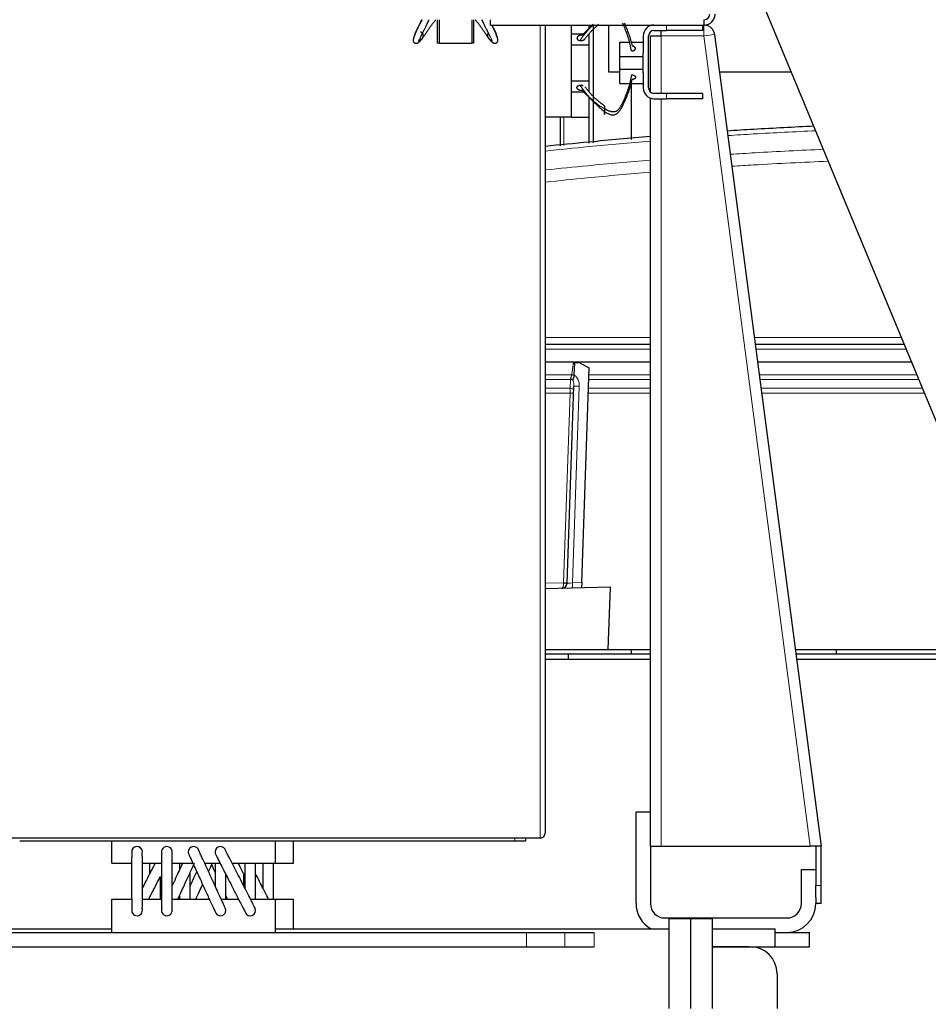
# Model space of a CAD drawing. Header units: inches. Extents: x 0 to 20790, y -12 to 14700.
# Tile 139 of 184: x 9757 to 10263, y 6123 to 6671. Entities that reach past the tile are written whole.
import ezdxf

# ---------------------------------------------------------------- set-up
doc = ezdxf.new("R2010")
doc.units = ezdxf.units.IN
doc.layers.add('1', color=7, linetype='Continuous', true_color=0xffffff)
doc.layers.add('254', color=7, linetype='Continuous', true_color=0xffffff)
doc.styles.add('latin_extended', font='simplex.shx')
doc.dimstyles.get("Standard").update_dxf_attribs({"dimtxt": 0.18, "dimasz": 0.18, "dimexe": 0.18, "dimexo": 0.0625, "dimgap": 0.09, "dimtad": 0, "dimtih": 1, "dimtoh": 1, "dimdec": 4, "dimzin": 0, "dimdsep": 46, "dimtxsty": 'Standard', "dimcen": 0.09, "dimadec": 0, "dimazin": 0, "dimtfac": 1, "dimtdec": 4, "dimtofl": 0, "dimtmove": 0, "dimatfit": 3, "dimfxl": 1, "dimtolj": 1, "dimtzin": 0, "dimarcsym": 0})

# ---------------------------------------------------------------- blocks, each defined once
blk = doc.blocks.new('_U0')
at = {"layer": '254', "color": 3, "linetype": 'Continuous', "lineweight": 13, "transparency": 16777216}
for p, q in [((10434.39, 7050.21), (8553.08, 7050.21)), ((8588.08, 6927.71), (8588.08, 4715.52)), ((10276.58, 4593.02), (8553.08, 4593.02))]:
    blk.add_line(p, q, dxfattribs=at)
at = {"layer": '254', "color": 3, "transparency": 16777216}
for points in [[(8608.5, 6927.71), (8567.66, 6927.71), (8588.08, 7050.21)], [(8567.66, 4715.52), (8608.5, 4715.52), (8588.08, 4593.02)]]:
    blk.add_solid(points, dxfattribs=at)
at = {"layer": 'Defpoints', "color": 0, "transparency": 16777216}
for p in [(10469.39, 7050.21), (8588.08, 4593.02), (10311.58, 4593.02)]:
    blk.add_point(p, dxfattribs=at)
at = {"layer": '254', "color": 2, "lineweight": 13, "transparency": 16777216, "insert": (8404.33, 5605.78), "char_height": 122.5, "attachment_point": 1, "rotation": 90, "style": 'latin_extended'}
blk.add_mtext('\\A1;2457', dxfattribs=at)
blk = doc.blocks.new('_U6')
at = {"layer": '254', "color": 3, "linetype": 'Continuous', "lineweight": 13, "transparency": 16777216}
for p, q in [((10311.58, 4628.02), (10311.58, 7715.21)), ((10469.39, 7085.21), (10469.39, 7715.21)), ((10311.58, 7680.21), (9584.69, 7680.21)), ((10189.08, 7680.21), (10066.58, 7680.21)), ((10469.39, 7680.21), (10311.58, 7680.21)), ((10591.89, 7680.21), (10714.39, 7680.21))]:
    blk.add_line(p, q, dxfattribs=at)
at = {"layer": '254', "color": 3, "transparency": 16777216}
for points in [[(10189.08, 7659.8), (10189.08, 7700.63), (10311.58, 7680.21)], [(10591.89, 7700.63), (10591.89, 7659.8), (10469.39, 7680.21)]]:
    blk.add_solid(points, dxfattribs=at)
at = {"layer": 'Defpoints', "color": 0, "transparency": 16777216}
for p in [(10311.58, 7680.21), (10469.39, 7050.21), (10311.58, 4593.02)]:
    blk.add_point(p, dxfattribs=at)
at = {"layer": '254', "color": 2, "lineweight": 13, "transparency": 16777216, "insert": (9645.94, 7863.96), "char_height": 122.5, "attachment_point": 1, "style": 'latin_extended'}
blk.add_mtext('\\A1;158', dxfattribs=at)

msp = doc.modelspace()

# ---------------------------------------------------------------- linework, layer by layer
at = {"layer": '1', "color": 2, "linetype": 'Continuous', "lineweight": 25}
for p, q in [((10160.232, 6705.225), (10328.367, 6299.312)), ((9989.578, 6658.019), (9989.578, 6671.021)), ((9990.619, 6657.819), (9990.619, 6671.021)), ((10008.619, 6671.021), (10008.619, 6657.819)), ((10009.578, 6671.021), (10009.578, 6658.019)), ((10019.078, 6668.019), (10019.078, 6671.021)), ((10138.078, 6668.019), (10138.078, 6671.019)), ((10019.078, 6668.019), (10138.078, 6668.019)), ((10049.578, 6668.011), (10049.578, 6218.319)), ((10064.078, 6662.046), (10064.078, 6668.019)), ((10074.078, 6666.306), (10074.078, 6668.019)), ((10076.3, 6668.018), (10076.3, 6602.45)), ((10084.728, 6668.019), (10084.728, 6642.018)), ((10110.078, 6665.019), (10117.078, 6665.019)), ((10114.078, 6662.019), (10114.078, 6665.019)), ((10137.078, 6665.019), (10117.078, 6665.019)), ((10137.078, 6668.019), (10137.078, 6665.019)), ((10064.078, 6663.219), (10071.043, 6663.219)), ((10064.078, 6657.019), (10064.078, 6662.046)), ((10074.078, 6657.019), (10074.078, 6663.219)), ((10104.078, 6662.019), (10104.078, 6652.575)), ((10107.078, 6633.019), (10107.078, 6662.019)), ((10108.078, 6662.019), (10114.078, 6662.019)), ((10108.078, 6630.78), (10108.078, 6662.019)), ((10143.764, 6662.8), (10203.078, 6211.019)), ((9990.619, 6658.019), (9989.578, 6658.019)), ((10008.619, 6657.819), (9990.619, 6657.819)), ((10009.578, 6658.019), (10008.619, 6658.019)), ((10064.078, 6637.019), (10064.078, 6657.019)), ((10064.078, 6657.019), (10074.078, 6657.019)), ((10074.078, 6637.019), (10074.078, 6657.019)), ((10091.078, 6658.489), (10096.084, 6658.489)), ((10091.078, 6650.489), (10091.078, 6658.489)), ((10097.177, 6658.489), (10104.078, 6658.489)), ((10091.078, 6650.489), (10104.078, 6650.489)), ((10091.078, 6643.489), (10091.078, 6650.489)), ((10104.078, 6650.489), (10104.078, 6652.575)), ((10104.078, 6643.489), (10104.078, 6650.489)), ((10091.078, 6643.489), (10104.078, 6643.489)), ((10091.078, 6635.489), (10091.078, 6643.489)), ((10104.078, 6641.404), (10104.078, 6643.489)), ((10064.078, 6631.991), (10064.078, 6637.019)), ((10064.078, 6637.019), (10074.078, 6637.019)), ((10074.078, 6630.819), (10074.078, 6637.019)), ((10084.728, 6642.018), (10091.076, 6642.018)), ((10104.078, 6641.404), (10104.078, 6633.019)), ((10146.491, 6642.018), (10154.578, 6642.018)), ((10154.578, 6642.018), (10186.418, 6642.018)), ((10064.078, 6617.019), (10064.078, 6631.991)), ((10091.078, 6635.489), (10096.084, 6635.489)), ((10097.177, 6635.489), (10104.078, 6635.489)), ((10097.428, 6635.489), (10097.428, 6604.272)), ((10064.078, 6630.819), (10070.985, 6630.819)), ((10074.078, 6616.819), (10074.078, 6627.673)), ((10108.078, 6211.019), (10108.078, 6627.355)), ((10117.078, 6630.019), (10110.078, 6630.019)), ((10110.078, 6627.019), (10117.078, 6627.019)), ((10137.078, 6630.019), (10117.078, 6630.019)), ((10137.078, 6627.019), (10117.078, 6627.019)), ((10137.078, 6630.019), (10137.078, 6627.019)), ((10049.578, 6617.019), (10064.078, 6617.019)), ((10057.797, 6617.016), (10057.797, 6600.851)), ((10064.078, 6616.819), (10064.078, 6617.019)), ((10064.078, 6616.819), (10074.078, 6616.819)), ((10073.729, 6616.817), (10073.729, 6602.226)), ((10049.581, 6490.414), (10108.08, 6490.414)), ((10166.397, 6490.414), (10249.205, 6490.414)), ((10108.079, 6480.414), (10049.584, 6480.414)), ((10065.723, 6473.253), (10065.958, 6479.983)), ((10068.993, 6479.877), (10065.958, 6479.983)), ((10068.993, 6479.877), (10074.089, 6477.196)), ((10253.348, 6480.414), (10167.713, 6480.414)), ((10065.721, 6473.203), (10065.723, 6473.253)), ((10069.916, 6357.696), (10074.089, 6477.196)), ((10061.677, 6357.398), (10065.503, 6466.939)), ((10069.916, 6357.696), (10069.814, 6354.793)), ((10085.829, 6355.212), (10049.578, 6354.263)), ((10084.614, 6320.414), (10085.829, 6355.212)), ((10049.577, 6320.414), (10084.614, 6320.414)), ((10084.616, 6320.414), (10108.079, 6320.414)), ((10097.428, 6320.414), (10097.428, 6318.019)), ((10188.717, 6320.414), (10291.731, 6320.414)), ((10211.728, 6318.019), (10211.728, 6320.414)), ((10049.578, 6318.019), (10062.579, 6318.019)), ((10049.578, 6315.019), (10108.078, 6315.019)), ((10062.579, 6315.018), (10062.579, 6318.019)), ((10062.579, 6318.019), (10108.081, 6318.019)), ((10189.036, 6318.019), (10291.737, 6318.019)), ((10189.422, 6315.019), (10291.728, 6315.019)), ((10100.078, 6230.019), (10108.078, 6230.019)), ((10100.078, 6179.019), (10100.078, 6230.019)), ((10046.778, 6215.519), (9672.378, 6215.519)), ((10038.578, 6215.519), (10038.578, 6214.019)), ((9757.081, 6214.019), (9808.381, 6214.019)), ((9808.378, 6214.019), (9899.378, 6214.019)), ((9808.378, 6201.519), (9808.378, 6214.019)), ((9899.374, 6214.019), (10032.578, 6214.019)), ((9899.378, 6201.519), (9899.378, 6214.019)), ((9909.378, 6201.519), (9909.378, 6214.019)), ((10032.578, 6214.019), (10038.578, 6214.019)), ((10108.078, 6211.019), (10114.078, 6211.019)), ((10108.078, 6211.019), (10108.078, 6179.019)), ((10114.078, 6211.019), (10197.027, 6211.019)), ((10203.078, 6211.019), (10197.027, 6211.019)), ((10200.053, 6211.019), (10200.053, 6211.017)), ((10200.078, 6210.627), (10200.078, 6189.019)), ((10203.078, 6189.019), (10203.078, 6210.627)), ((9808.378, 6201.519), (9819.382, 6201.519)), ((9825.36, 6201.519), (9835.983, 6201.519)), ((9841.963, 6201.519), (9853.45, 6201.519)), ((9860.034, 6201.519), (9868.611, 6201.519)), ((9875.325, 6201.519), (9899.378, 6201.519)), ((9899.378, 6201.519), (9909.378, 6201.519)), ((10192.078, 6198.019), (10200.078, 6198.019)), ((10192.078, 6179.019), (10192.078, 6198.019)), ((10200.078, 6182.404), (10200.078, 6189.019)), ((10203.078, 6179.019), (10203.078, 6189.019)), ((10200.078, 6182.404), (10200.078, 6179.019)), ((9808.378, 6181.519), (9819.397, 6181.519)), ((9808.378, 6163.019), (9808.378, 6181.519)), ((9825.376, 6181.519), (9835.997, 6181.519)), ((9841.976, 6181.519), (9862.62, 6181.519)), ((9869.206, 6181.519), (9878.83, 6181.519)), ((9885.545, 6181.519), (9899.378, 6181.519)), ((9899.378, 6163.019), (9899.378, 6181.519)), ((9899.378, 6181.519), (9909.378, 6181.519)), ((9909.378, 6165.019), (9909.378, 6181.519)), ((10203.078, 6179.019), (10200.078, 6179.019)), ((10116.078, 6171.019), (10184.078, 6171.019)), ((10118.408, 6170.712), (10130.408, 6170.712)), ((10118.408, 6170.712), (10118.408, 6120.712)), ((10130.408, 6170.712), (10142.408, 6170.712)), ((10130.408, 6170.712), (10130.408, 6120.712)), ((10142.408, 6170.712), (10142.408, 6120.712)), ((9672.296, 6165.019), (9808.383, 6165.019)), ((9677.578, 6163.019), (10039.152, 6163.019)), ((9899.37, 6165.019), (10118.404, 6165.019)), ((10039.152, 6163.019), (10060.365, 6163.019)), ((10060.365, 6163.019), (10076.792, 6163.019)), ((10142.399, 6165.019), (10177.578, 6165.019)), ((10177.578, 6155.019), (10177.578, 6165.019)), ((10177.578, 6163.019), (10196.578, 6163.019)), ((10196.578, 6155.019), (10196.578, 6163.019)), ((9677.578, 6155.019), (10039.152, 6155.019)), ((10039.152, 6155.019), (10060.365, 6155.019)), ((10060.365, 6155.019), (10076.792, 6155.019)), ((10142.399, 6155.019), (10177.578, 6155.019)), ((10162.705, 6155.019), (10142.404, 6155.019)), ((10142.405, 6155.019), (10163.569, 6155.019)), ((10163.666, 6155.019), (10196.578, 6155.019)), ((10165.705, 6155.019), (10165.705, 6154.866)), ((10178.579, 6140.019), (10178.579, 6120.711))]:
    msp.add_line(p, q, dxfattribs=at)
at = {"layer": '1', "color": 110, "linetype": 'Continuous', "lineweight": 13}
for p, q in [((10046.778, 6215.519), (10046.778, 6668.013)), ((10117.078, 6665.019), (10117.078, 6668.019)), ((10137.815, 6662.019), (10137.815, 6668.019)), ((10114.078, 6662.019), (10114.078, 6630.012)), ((10137.815, 6662.019), (10114.078, 6662.019)), ((10143.764, 6662.8), (10137.815, 6662.019)), ((10197.027, 6211.019), (10137.815, 6662.019)), ((10114.078, 6627.017), (10114.078, 6211.019)), ((10117.078, 6627.019), (10117.078, 6630.019)), ((10059.94, 6617.016), (10059.94, 6601.037)), ((10049.583, 6494.204), (10108.082, 6494.204)), ((10165.903, 6494.204), (10247.636, 6494.204)), ((10108.081, 6487.571), (10049.582, 6487.571)), ((10250.386, 6487.571), (10166.773, 6487.571)), ((10049.578, 6473.419), (10064.351, 6473.419)), ((10073.957, 6473.419), (10108.081, 6473.419)), ((10168.63, 6473.419), (10256.248, 6473.419)), ((10063.63, 6470.682), (10049.578, 6470.682)), ((10063.464, 6465.932), (10063.63, 6470.682)), ((10108.081, 6470.682), (10073.861, 6470.682)), ((10257.383, 6470.682), (10168.988, 6470.682)), ((10049.578, 6465.932), (10063.464, 6465.932)), ((10063.438, 6463.197), (10049.578, 6463.197)), ((10059.752, 6357.634), (10063.438, 6463.197)), ((10068.504, 6466.935), (10064.685, 6357.559)), ((10108.083, 6463.197), (10073.6, 6463.197)), ((10073.695, 6465.932), (10108.082, 6465.932)), ((10169.615, 6465.932), (10259.35, 6465.932)), ((10260.483, 6463.197), (10169.974, 6463.197)), ((10049.578, 6357.368), (10059.752, 6357.634)), ((10064.685, 6357.559), (10069.916, 6357.696)), ((10032.578, 6215.519), (10032.578, 6214.019)), ((10200.078, 6189.019), (10203.078, 6189.019)), ((10039.152, 6155.019), (10039.152, 6163.019)), ((10060.365, 6155.019), (10060.365, 6163.019)), ((10076.792, 6155.019), (10076.792, 6163.019))]:
    msp.add_line(p, q, dxfattribs=at)
at = {"layer": '1', "color": 2, "linetype": 'Continuous', "lineweight": 25}
for centre, radius, start, end in [((10138.078, 6674.019), 6, 270, 0), ((10138.078, 6674.019), 3, 270, 0), ((10110.078, 6662.019), 6, 90, 180), ((10110.078, 6662.019), 3, 90, 180), ((10110.078, 6633.019), 6, 180, 270), ((10110.078, 6633.019), 3, 180, 270), ((10058.679, 6357.502), 3, 271.5, 358), ((10046.778, 6218.319), 2.8, 270, 0), ((9822.378, 6207.769), 3, 341.74125, 161.71875), ((9838.978, 6207.769), 3, 17.63437, 201.1275), ((9853.878, 6207.769), 3, 13.39875, 180), ((9868.778, 6207.769), 3, 9.11813, 180), ((10197.078, 6210.627), 3, 0, 7.47964), ((10197.078, 6210.627), 6, 0, 3.74781), ((9853.878, 6207.769), 3, 180, 193.38188), ((9868.778, 6207.769), 3, 180, 189.11813), ((9868.778, 6175.269), 3, 0, 35.89875), ((9885.378, 6175.269), 3, 225.02813, 45.0225), ((10116.078, 6179.019), 16, 180, 241.04109), ((10116.078, 6179.019), 8, 180, 270), ((10184.078, 6179.019), 8, 270, 0), ((10184.078, 6179.019), 16, 270, 0), ((9822.378, 6175.269), 3, 198.28125, 18.73125), ((9838.978, 6175.269), 3, 158.8725, 342.36563), ((9868.778, 6175.269), 3, 215.865, 0)]:
    msp.add_arc(centre, radius, start, end, dxfattribs=at)
at = {"layer": '1', "color": 110, "linetype": 'Continuous', "lineweight": 13}
for centre, major_axis, ratio, start_param, end_param in [((10064.282, 6473.35), (-1.989, 0.207), 0.0383473, 3.905781, 4.6813136), ((10063.507, 6467.11), (0.235, 6.724), 0.7431451, 4.712389, 5.8716685), ((10063.733, 6473.559), (0.21, 4), 0.017402, 3.9104493, 4.0569497), ((10063.582, 6469.243), (1.999, -0.07), 0.719748, 0.7957294, 1.5716725), ((10063.605, 6469.898), (1.999, -0.07), 0.6108356, 0.7931781, 1.5644616), ((10063.504, 6467.009), (0.159, 4.566), 0.4377405, 4.712389, 5.5081184), ((10063.366, 6463.055), (0.07, 4), 0.0174444, 4.7482984, 5.5155451), ((10063.368, 6463.126), (1.999, -0.07), 0.0368135, 0, 1.5371762), ((10063.416, 6464.493), (1.999, -0.07), 0.719748, 0, 1.5716725), ((10068.501, 6466.834), (2.998, -0.105), 0.0336829, 1.5707963, 3.1415927), ((10059.681, 6357.528), (-0.017, 3.001), 0.0238693, 4.6517894, 4.7475548), ((10059.682, 6357.563), (1.999, -0.07), 0.0368135, 0, 1.5371762), ((10064.688, 6357.66), (3.011, 0.262), 0.0331858, 3.1375287, 4.708325), ((10064.688, 6357.66), (-0.079, 2.999), 0.0020575, 1.6044228, 3.1415927), ((10058.679, 6357.502), (-0.079, 2.999), 0.3572125, 3.1415927, 4.6513025), ((10059.679, 6357.467), (-1.999, 0.07), 0.0587977, 1.6102188, 3.1415927)]:
    msp.add_ellipse(centre, major_axis=major_axis, ratio=ratio, start_param=start_param, end_param=end_param, dxfattribs=at)
at = {"layer": '1', "color": 2, "linetype": 'Continuous', "lineweight": 25}
msp.add_ellipse((10163.569, 6140.019), major_axis=(15.009, 0), ratio=0.9993908, start_param=0, end_param=1.5707963, dxfattribs=at)
for points, degree, knots in [([(9980.899, 6670.997), (9980.702, 6670.605), (9979.203, 6667.634), (9977.175, 6663.837), (9976.214, 6660.571), (9976.045, 6659.781), (9976.026, 6659.401), (9976.06, 6659.129), (9976.161, 6658.845), (9976.293, 6658.649), (9976.405, 6658.529), (9976.495, 6658.43), (9976.7, 6658.218), (9977.039, 6657.962), (9977.605, 6657.809), (9978.439, 6657.997), (9979.532, 6658.739), (9980.276, 6659.521), (9980.673, 6660.041)], 3, [0, 0, 0, 0, 0.0579698, 0.4389481, 0.5617229, 0.6034274, 0.6191745, 0.632605, 0.6451854, 0.6584172, 0.6619926, 0.6659274, 0.6756718, 0.705563, 0.7519625, 0.8162867, 0.8993058, 1, 1, 1, 1]), ([(9980.771, 6670.933), (9980.507, 6670.402), (9979.965, 6669.313), (9979.152, 6667.675), (9978.339, 6666.019), (9977.559, 6664.385), (9976.985, 6663.053), (9976.688, 6662.171), (9976.554, 6661.695), (9976.472, 6661.364), (9976.404, 6661.078), (9976.324, 6660.8), (9976.257, 6660.626), (9976.248, 6660.685), (9976.277, 6660.757), (9976.288, 6660.781)], 3, [0, 0, 0, 0, 0.1242159, 0.2549007, 0.3855855, 0.5162703, 0.646955, 0.7122974, 0.7449686, 0.7776398, 0.810311, 0.8429822, 0.9083246, 0.973667, 1, 1, 1, 1]), ([(9981.303, 6660.879), (9981.073, 6660.525), (9980.602, 6659.868), (9980.021, 6659.288), (9979.597, 6659.055), (9979.317, 6659.018), (9979.245, 6659.202), (9979.297, 6659.457), (9979.403, 6659.696), (9979.545, 6659.968), (9979.76, 6660.366), (9980.157, 6661.133), (9980.758, 6662.368), (9981.503, 6663.927), (9982.271, 6665.518), (9983.051, 6667.124), (9983.936, 6668.936), (9984.572, 6670.216), (9984.944, 6670.956)], 3, [0, 0, 0, 0, 0.088065, 0.17613, 0.2201625, 0.264195, 0.3082275, 0.3302437, 0.35226, 0.3742762, 0.3962925, 0.440325, 0.52839, 0.6164549, 0.7045199, 0.7925849, 0.8806499, 1, 1, 1, 1]), ([(9988.626, 6670.992), (9988.238, 6670.509), (9987.463, 6669.532), (9986.349, 6668.083), (9985.278, 6666.64), (9984.256, 6665.192), (9983.263, 6663.731), (9982.285, 6662.267), (9981.636, 6661.323), (9981.303, 6660.879)], 3, [0, 0, 0, 0, 0.1383334, 0.2819445, 0.4255556, 0.5691667, 0.7127778, 0.8563889, 1, 1, 1, 1]), ([(10010.612, 6670.992), (10011, 6670.509), (10011.774, 6669.532), (10012.888, 6668.083), (10013.96, 6666.64), (10014.982, 6665.192), (10015.974, 6663.731), (10016.953, 6662.267), (10017.602, 6661.323), (10017.935, 6660.879)], 3, [0, 0, 0, 0, 0.1383334, 0.2819445, 0.4255556, 0.5691667, 0.7127778, 0.8563889, 1, 1, 1, 1]), ([(10019.22, 6660.868), (10019.21, 6660.887), (10018.97, 6661.36), (10018.479, 6662.368), (10017.734, 6663.927), (10016.966, 6665.518), (10016.186, 6667.124), (10015.302, 6668.936), (10014.666, 6670.216), (10014.294, 6670.956)], 3, [0, 0, 0, 0, 0.0062935, 0.1626534, 0.3190134, 0.4753733, 0.6317332, 0.7880932, 1, 1, 1, 1]), ([(10018.564, 6660.041), (10018.961, 6659.521), (10019.706, 6658.739), (10020.798, 6657.997), (10021.632, 6657.809), (10022.199, 6657.962), (10022.537, 6658.218), (10022.743, 6658.43), (10022.833, 6658.529), (10022.945, 6658.649), (10023.076, 6658.845), (10023.178, 6659.13), (10023.241, 6659.668), (10023.031, 6660.47), (10022.239, 6663.303), (10020.876, 6666.039), (10019.872, 6667.994)], 3, [0, 0, 0, 0, 0.118232, 0.2157106, 0.2912381, 0.345719, 0.3808163, 0.3922579, 0.396878, 0.4010761, 0.4166125, 0.431384, 0.4471537, 0.5144672, 0.6586256, 1, 1, 1, 1]), ([(10019.92, 6668.006), (10019.975, 6667.896), (10020.303, 6667.233), (10020.899, 6666.019), (10021.678, 6664.385), (10022.252, 6663.053), (10022.55, 6662.171), (10022.683, 6661.695), (10022.766, 6661.364), (10022.833, 6661.078), (10022.914, 6660.8), (10022.981, 6660.626), (10022.99, 6660.685), (10022.961, 6660.757), (10022.95, 6660.781)], 3, [0, 0, 0, 0, 0.0336031, 0.2031018, 0.3726005, 0.5420992, 0.6268486, 0.6692233, 0.7115979, 0.7539726, 0.7963473, 0.8810967, 0.965846, 1, 1, 1, 1]), ([(10070.256, 6662.417), (10071.141, 6663.432), (10072.542, 6664.94), (10074.543, 6666.896), (10075.633, 6667.924), (10076.221, 6668.473), (10076.292, 6668.54)], 3, [0, 0, 0, 0, 0.4832815, 0.7249222, 0.966563, 1, 1, 1, 1]), ([(10097.519, 6653.707), (10097.339, 6654.864), (10096.887, 6657.169), (10095.959, 6660.592), (10094.988, 6663.406), (10094.132, 6665.638), (10093.446, 6667.303), (10092.947, 6668.433), (10092.675, 6669.006), (10092.664, 6669.031)], 3, [0, 0, 0, 0, 0.2211044, 0.4422088, 0.6633132, 0.7738655, 0.8844177, 0.9949699, 1, 1, 1, 1]), ([(10093.516, 6669.03), (10093.695, 6668.639), (10094.112, 6667.711), (10094.973, 6665.695), (10096.047, 6662.973), (10097.125, 6659.663), (10097.693, 6657.438), (10097.938, 6656.327)], 3, [0, 0, 0, 0, 0.0947593, 0.2240794, 0.4827196, 0.7413598, 1, 1, 1, 1]), ([(10143.764, 6662.8), (10143.718, 6663.146), (10143.642, 6663.488), (10143.433, 6664.154), (10143.299, 6664.478), (10142.977, 6665.097), (10142.788, 6665.393), (10142.363, 6665.947), (10142.127, 6666.205), (10141.612, 6666.677), (10141.334, 6666.891), (10140.745, 6667.266), (10140.435, 6667.428), (10139.79, 6667.695), (10139.455, 6667.801), (10138.774, 6667.952), (10138.426, 6667.998), (10138.078, 6668.013)], 3, [0, 0, 0, 0, 0.125, 0.125, 0.25, 0.25, 0.375, 0.375, 0.5, 0.5, 0.625, 0.625, 0.75, 0.75, 0.875, 0.875, 1, 1, 1, 1]), ([(9979.271, 6659.268), (9979.407, 6659.295), (9979.57, 6659.34), (9979.728, 6659.4), (9979.881, 6659.471), (9980.174, 6659.635), (9980.503, 6659.859), (9980.776, 6660.109), (9981.012, 6660.393), (9981.209, 6660.703), (9981.303, 6660.879)], 5, [0, 0, 0, 0, 0, 0, 0.2580938, 0.3152444, 0.3152444, 0.3152444, 0.6272599, 1, 1, 1, 1, 1, 1]), ([(9981.303, 6660.879), (9981.351, 6660.969), (9981.463, 6661.197), (9981.593, 6661.541), (9981.674, 6661.902), (9981.695, 6662.271), (9981.669, 6662.575), (9981.615, 6662.876), (9981.537, 6663.137), (9981.375, 6663.449), (9981.114, 6663.719), (9980.829, 6663.882), (9980.668, 6663.945), (9980.512, 6663.994), (9980.426, 6664.014), (9980.359, 6664.027), (9980.291, 6664.036), (9980.224, 6664.041)], 5, [0, 0, 0, 0, 0, 0, 0.1274661, 0.3171487, 0.4575743, 0.4575743, 0.4575743, 0.5075752, 0.6986493, 0.7959134, 0.8889466, 0.9151486, 0.9151486, 0.9151486, 1, 1, 1, 1, 1, 1]), ([(10017.935, 6660.879), (10017.886, 6660.969), (10017.806, 6661.134), (10017.736, 6661.304), (10017.679, 6661.478), (10017.618, 6661.725), (10017.571, 6661.985), (10017.552, 6662.168), (10017.55, 6662.352), (10017.569, 6662.575), (10017.621, 6662.866), (10017.673, 6663.043), (10017.747, 6663.212), (10017.849, 6663.377), (10017.968, 6663.524), (10017.998, 6663.558), (10018.029, 6663.591), (10018.062, 6663.623), (10018.088, 6663.648)], 5, [0, 0, 0, 0, 0, 0, 0.1714272, 0.3076923, 0.3076923, 0.3076923, 0.4265284, 0.6153846, 0.6153846, 0.6153846, 0.6826301, 0.9230769, 0.9230769, 0.9230769, 0.9396027, 1, 1, 1, 1, 1, 1]), ([(10019.966, 6659.268), (10019.831, 6659.295), (10019.668, 6659.34), (10019.509, 6659.4), (10019.356, 6659.471), (10019.063, 6659.635), (10018.734, 6659.859), (10018.462, 6660.109), (10018.226, 6660.393), (10018.029, 6660.703), (10017.935, 6660.879)], 5, [0, 0, 0, 0, 0, 0, 0.2580938, 0.3152444, 0.3152444, 0.3152444, 0.6272599, 1, 1, 1, 1, 1, 1]), ([(10070.256, 6662.417), (10070.068, 6662.439), (10069.719, 6662.454), (10069.369, 6662.426), (10069.029, 6662.359), (10068.682, 6662.246), (10068.388, 6662.13), (10068.241, 6662.06), (10068.102, 6661.982), (10067.971, 6661.896), (10067.768, 6661.743), (10067.654, 6661.644), (10067.552, 6661.539), (10067.465, 6661.426), (10067.347, 6661.229), (10067.281, 6661.084), (10067.242, 6660.955), (10067.222, 6660.824), (10067.222, 6660.628), (10067.245, 6660.454), (10067.282, 6660.327), (10067.34, 6660.205), (10067.444, 6660.053), (10067.603, 6659.876), (10067.839, 6659.687), (10068.137, 6659.54), (10068.469, 6659.439), (10068.755, 6659.39), (10068.898, 6659.375)], 5, [0, 0, 0, 0, 0, 0, 0.1360851, 0.25, 0.25, 0.25, 0.2708653, 0.3748173, 0.375, 0.375, 0.375, 0.4789488, 0.5, 0.5, 0.5, 0.5828898, 0.625, 0.625, 0.625, 0.6871801, 0.75, 0.75, 0.75, 0.7916704, 0.8957455, 1, 1, 1, 1, 1, 1]), ([(10068.898, 6659.375), (10069.091, 6659.354), (10069.438, 6659.343), (10069.787, 6659.373), (10070.127, 6659.443), (10070.519, 6659.572), (10070.803, 6659.692), (10070.948, 6659.765), (10071.085, 6659.845), (10071.248, 6659.958), (10071.42, 6660.093), (10071.518, 6660.183), (10071.607, 6660.278), (10071.684, 6660.378), (10071.731, 6660.448)], 5, [0, 0, 0, 0, 0, 0, 0.2888057, 0.5141884, 0.5141884, 0.5141884, 0.6297551, 0.7712826, 0.7712826, 0.7712826, 0.843656, 1, 1, 1, 1, 1, 1]), ([(10097.519, 6653.707), (10097.651, 6653.695), (10097.919, 6653.686), (10098.242, 6653.71), (10098.552, 6653.774), (10098.832, 6653.876), (10099.046, 6653.978), (10099.244, 6654.093), (10099.451, 6654.253), (10099.608, 6654.438), (10099.706, 6654.638), (10099.748, 6654.809), (10099.767, 6654.98), (10099.758, 6655.171), (10099.691, 6655.376), (10099.567, 6655.57), (10099.409, 6655.731), (10099.222, 6655.888), (10098.981, 6656.05), (10098.716, 6656.173), (10098.422, 6656.262), (10098.11, 6656.312), (10097.938, 6656.327)], 5, [0, 0, 0, 0, 0, 0, 0.1042545, 0.2083296, 0.25, 0.25, 0.25, 0.3128199, 0.4171102, 0.5, 0.5, 0.5, 0.5210512, 0.6251827, 0.7291347, 0.75, 0.75, 0.75, 0.8639149, 1, 1, 1, 1, 1, 1]), ([(10097.519, 6640.272), (10097.339, 6639.115), (10096.887, 6636.81), (10095.959, 6633.387), (10094.988, 6630.573), (10094.132, 6628.341), (10093.446, 6626.675), (10092.714, 6625.019), (10091.891, 6623.385), (10091.079, 6622.053), (10090.386, 6621.171), (10089.944, 6620.695), (10089.582, 6620.364), (10089.181, 6620.078), (10088.587, 6619.8), (10087.781, 6619.626), (10086.825, 6619.7), (10085.591, 6619.95), (10084.13, 6620.502), (10083.084, 6621.088), (10082.578, 6621.397)], 3, [0, 0, 0, 0, 0.125, 0.25, 0.375, 0.4375, 0.5, 0.5625, 0.625, 0.6875, 0.71875, 0.734375, 0.75, 0.765625, 0.78125, 0.8125, 0.84375, 0.875, 0.9375, 1, 1, 1, 1]), ([(10082.578, 6619.879), (10083.069, 6619.525), (10084.083, 6618.868), (10085.475, 6618.288), (10086.644, 6618.055), (10087.558, 6618.018), (10088.346, 6618.202), (10088.936, 6618.457), (10089.341, 6618.696), (10089.71, 6618.968), (10090.163, 6619.366), (10090.876, 6620.133), (10091.71, 6621.368), (10092.559, 6622.927), (10093.324, 6624.518), (10094.05, 6626.124), (10094.973, 6628.284), (10096.047, 6631.006), (10097.125, 6634.316), (10097.693, 6636.541), (10097.938, 6637.652)], 3, [0, 0, 0, 0, 0.0625, 0.125, 0.15625, 0.1875, 0.21875, 0.234375, 0.25, 0.265625, 0.28125, 0.3125, 0.375, 0.4375, 0.5, 0.5625, 0.625, 0.75, 0.875, 1, 1, 1, 1]), ([(10070.256, 6631.561), (10070.042, 6631.536), (10069.714, 6631.54), (10069.497, 6631.555), (10069.283, 6631.583), (10069.072, 6631.623), (10068.865, 6631.675), (10068.665, 6631.739), (10068.471, 6631.813), (10068.286, 6631.898), (10068.111, 6631.994), (10067.946, 6632.099), (10067.792, 6632.215), (10067.653, 6632.339), (10067.53, 6632.472), (10067.425, 6632.614), (10067.34, 6632.763), (10067.277, 6632.92), (10067.237, 6633.082), (10067.22, 6633.245), (10067.229, 6633.409), (10067.255, 6633.535), (10067.28, 6633.614), (10067.31, 6633.692), (10067.347, 6633.767), (10067.389, 6633.841), (10067.439, 6633.912), (10067.517, 6634.008), (10067.652, 6634.133), (10067.808, 6634.245), (10067.981, 6634.343), (10068.169, 6634.428), (10068.369, 6634.498), (10068.577, 6634.553), (10068.737, 6634.582), (10068.844, 6634.598), (10068.898, 6634.604)], 2, [0, 0, 0, 0.0625, 0.09375, 0.125, 0.15625, 0.1875, 0.21875, 0.25, 0.28125, 0.3125, 0.34375, 0.375, 0.40625, 0.4375, 0.46875, 0.5, 0.53125, 0.5625, 0.59375, 0.625, 0.65625, 0.6741071, 0.6875, 0.7053571, 0.71875, 0.7366071, 0.75, 0.78125, 0.8125, 0.84375, 0.875, 0.90625, 0.9375, 0.96875, 0.984375, 1, 1, 1]), ([(10068.898, 6634.604), (10069.11, 6634.626), (10069.438, 6634.62), (10069.654, 6634.604), (10069.868, 6634.575), (10070.079, 6634.534), (10070.285, 6634.481), (10070.485, 6634.417), (10070.582, 6634.379), (10070.582, 6634.379)], 2, [0, 0, 0, 0.2499844, 0.3749766, 0.4999688, 0.6249609, 0.7499531, 0.8749453, 0.9999375, 1, 1, 1]), ([(10070.256, 6631.561), (10071.141, 6630.547), (10072.542, 6629.038), (10074.543, 6627.083), (10076.072, 6625.64), (10077.636, 6624.192), (10079.237, 6622.731), (10080.876, 6621.267), (10082.006, 6620.323), (10082.578, 6619.879)], 3, [0, 0, 0, 0, 0.25, 0.375, 0.5, 0.625, 0.75, 0.875, 1, 1, 1, 1]), ([(10082.578, 6623.048), (10082.578, 6623.048), (10082.578, 6623.045), (10082.578, 6623.009), (10082.578, 6622.936), (10082.578, 6622.833), (10082.578, 6622.648), (10082.578, 6622.399), (10082.578, 6622.156), (10082.578, 6621.88), (10082.578, 6621.576), (10082.578, 6621.397)], 5, [0, 0, 0, 0, 0, 0, 0.0484454, 0.2897029, 0.4200499, 0.4200499, 0.4200499, 0.6742577, 1, 1, 1, 1, 1, 1]), ([(10082.578, 6621.397), (10082.578, 6621.264), (10082.578, 6620.99), (10082.578, 6620.643), (10082.578, 6620.278), (10082.578, 6619.909), (10082.578, 6619.606), (10082.578, 6619.308), (10082.578, 6618.967), (10082.578, 6618.67), (10082.578, 6618.457), (10082.578, 6618.338), (10082.578, 6618.251), (10082.578, 6618.198), (10082.578, 6618.224), (10082.578, 6618.324), (10082.578, 6618.464), (10082.578, 6618.635), (10082.578, 6618.859), (10082.578, 6619.109), (10082.578, 6619.393), (10082.578, 6619.703), (10082.578, 6619.879)], 5, [0, 0, 0, 0, 0, 0, 0.1042545, 0.2083296, 0.25, 0.25, 0.25, 0.3128199, 0.4171102, 0.5, 0.5, 0.5, 0.5210512, 0.6251827, 0.7291347, 0.75, 0.75, 0.75, 0.8639149, 1, 1, 1, 1, 1, 1]), ([(10150.822, 6609.24), (10155.744, 6609.557), (10160.667, 6609.859), (10176.701, 6610.797), (10187.816, 6611.373), (10198.934, 6611.875)], 3, [0, 0, 0, 0, 0.3070772, 0.3070772, 1, 1, 1, 1]), ([(10049.528, 6600.642), (10057.641, 6601.497), (10077.122, 6603.454), (10096.623, 6605.181), (10108.006, 6606.111)], 3, [0, 0, 0, 0, 0.4166014, 1, 1, 1, 1]), ([(10065.037, 6470.719), (10065.039, 6470.743), (10065.043, 6470.765), (10065.053, 6470.809), (10065.06, 6470.83), (10065.074, 6470.872), (10065.082, 6470.893), (10065.098, 6470.934), (10065.107, 6470.955), (10065.134, 6471.018), (10065.153, 6471.06), (10065.192, 6471.147), (10065.212, 6471.191), (10065.251, 6471.281), (10065.271, 6471.327), (10065.301, 6471.398), (10065.311, 6471.422), (10065.331, 6471.471), (10065.341, 6471.496), (10065.389, 6471.62), (10065.427, 6471.722), (10065.497, 6471.932), (10065.53, 6472.041), (10065.567, 6472.181), (10065.575, 6472.209), (10065.589, 6472.266), (10065.596, 6472.294), (10065.616, 6472.38), (10065.628, 6472.437), (10065.662, 6472.611), (10065.699, 6472.844), (10065.717, 6473.082), (10065.721, 6473.203)], 3, [0, 0, 0, 0, 0.03125, 0.03125, 0.0625, 0.0625, 0.09375, 0.09375, 0.125, 0.125, 0.1875, 0.1875, 0.25, 0.25, 0.3125, 0.3125, 0.34375, 0.34375, 0.375, 0.375, 0.5, 0.5, 0.625, 0.625, 0.65625, 0.65625, 0.6875, 0.6875, 0.75, 0.75, 0.875, 1, 1, 1, 1]), ([(10065.016, 6470.222), (10065.017, 6470.261), (10065.018, 6470.301), (10065.02, 6470.382), (10065.022, 6470.423), (10065.027, 6470.547), (10065.032, 6470.632), (10065.037, 6470.719)], 3, [0, 0, 0, 0, 0.25, 0.25, 0.5, 0.5, 1, 1, 1, 1]), ([(9819.529, 6208.708), (9819.502, 6208.639), (9819.457, 6208.178), (9819.415, 6206.66), (9819.392, 6204.557), (9819.379, 6201.628), (9819.378, 6198.056), (9819.379, 6193.72), (9819.378, 6188.794), (9819.384, 6183.883), (9819.401, 6179.781), (9819.426, 6176.896), (9819.467, 6174.911), (9819.506, 6174.372), (9819.529, 6174.329)], 3, [0, 0, 0, 0, 0.0835173, 0.1590478, 0.2262835, 0.2853918, 0.3805113, 0.4497296, 0.5373598, 0.6569932, 0.7296395, 0.8108925, 0.9012666, 1, 1, 1, 1]), ([(9825.227, 6176.208), (9825.255, 6176.099), (9825.3, 6176.203), (9825.342, 6177.159), (9825.365, 6178.804), (9825.378, 6181.379), (9825.379, 6184.793), (9825.378, 6189.14), (9825.379, 6194.058), (9825.373, 6198.778), (9825.356, 6202.553), (9825.331, 6205.077), (9825.29, 6206.675), (9825.251, 6206.93), (9825.227, 6206.829)], 3, [0, 0, 0, 0, 0.0806319, 0.1539621, 0.2207825, 0.280668, 0.3789854, 0.4514541, 0.5429843, 0.6657432, 0.7386048, 0.8185615, 0.9054039, 1, 1, 1, 1]), ([(9836.119, 6206.86), (9836.094, 6206.963), (9836.052, 6206.838), (9836.012, 6205.808), (9835.991, 6204.097), (9835.979, 6201.484), (9835.978, 6198.074), (9835.979, 6193.745), (9835.978, 6188.83), (9835.983, 6184.08), (9835.999, 6180.305), (9836.023, 6177.827), (9836.061, 6176.311), (9836.098, 6176.073), (9836.119, 6176.177)], 3, [0, 0, 0, 0, 0.0803566, 0.1535299, 0.2203105, 0.2802289, 0.3785924, 0.4510616, 0.5424348, 0.6650693, 0.737905, 0.8178554, 0.9049615, 1, 1, 1, 1]), ([(9841.838, 6174.36), (9841.863, 6174.424), (9841.905, 6174.861), (9841.945, 6176.302), (9841.966, 6178.34), (9841.978, 6181.232), (9841.979, 6184.808), (9841.978, 6189.16), (9841.979, 6194.091), (9841.974, 6198.973), (9841.957, 6203.072), (9841.934, 6206.001), (9841.896, 6208.073), (9841.859, 6208.63), (9841.838, 6208.677)], 3, [0, 0, 0, 0, 0.0834248, 0.1589804, 0.2262477, 0.2853597, 0.3804885, 0.449725, 0.5375002, 0.657206, 0.729798, 0.8110159, 0.9012567, 1, 1, 1, 1]), ([(9850.96, 6207.075), (9850.964, 6207.045), (9851.122, 6206.662), (9851.75, 6205.255), (9852.664, 6203.239), (9853.97, 6200.375), (9855.593, 6196.83), (9857.586, 6192.483), (9859.851, 6187.545), (9862.095, 6182.659), (9863.952, 6178.628), (9865.241, 6175.839), (9866.113, 6173.972), (9866.338, 6173.512), (9866.348, 6173.51)], 3, [0, 0, 0, 0, 0.0826429, 0.1575849, 0.2247117, 0.2840239, 0.3799502, 0.449978, 0.5385347, 0.6589313, 0.7316583, 0.8126311, 0.9022344, 1, 1, 1, 1]), ([(9871.209, 6177.027), (9871.247, 6176.966), (9871.175, 6177.159), (9870.697, 6178.241), (9869.909, 6179.981), (9868.703, 6182.626), (9867.127, 6186.069), (9865.141, 6190.402), (9862.891, 6195.307), (9860.713, 6200.049), (9858.944, 6203.888), (9857.736, 6206.499), (9856.939, 6208.205), (9856.775, 6208.529), (9856.797, 6208.463)], 3, [0, 0, 0, 0, 0.0813393, 0.1551783, 0.2220624, 0.2817186, 0.3792244, 0.4509199, 0.5415561, 0.663577, 0.7363642, 0.8166225, 0.9043068, 1, 1, 1, 1]), ([(9865.816, 6207.294), (9865.823, 6207.222), (9866.009, 6206.763), (9866.732, 6205.257), (9867.774, 6203.168), (9869.249, 6200.254), (9871.067, 6196.692), (9873.282, 6192.357), (9875.796, 6187.432), (9878.305, 6182.533), (9880.404, 6178.46), (9881.886, 6175.612), (9882.92, 6173.674), (9883.22, 6173.171), (9883.257, 6173.147)], 3, [0, 0, 0, 0, 0.0833092, 0.1586855, 0.2258864, 0.2850405, 0.3803608, 0.4497873, 0.537656, 0.6574796, 0.7301397, 0.8113149, 0.9014914, 1, 1, 1, 1]), ([(9887.5, 6177.39), (9887.574, 6177.304), (9887.549, 6177.448), (9887.081, 6178.454), (9886.248, 6180.133), (9884.934, 6182.734), (9883.185, 6186.159), (9880.964, 6190.506), (9878.453, 6195.425), (9876.032, 6200.153), (9874.078, 6203.941), (9872.754, 6206.479), (9871.888, 6208.089), (9871.714, 6208.346), (9871.741, 6208.244)], 3, [0, 0, 0, 0, 0.0807918, 0.1542536, 0.2210959, 0.2809284, 0.3790448, 0.4513163, 0.5426157, 0.6651865, 0.738034, 0.8180748, 0.9051386, 1, 1, 1, 1]), ([(9832.47, 6201.621), (9832.063, 6200.824), (9831.062, 6198.865), (9829.217, 6195.252), (9827.213, 6191.33), (9825.874, 6188.707), (9825.334, 6187.65)], 3, [0, 0, 0, 0, 0.1915738, 0.4468586, 0.7698642, 1, 1, 1, 1]), ([(9829.381, 6201.561), (9829.379, 6200.329), (9829.378, 6198.351), (9829.379, 6196.26), (9829.379, 6195.588)], 3, [0, 0, 0, 0, 0.6827927, 1, 1, 1, 1]), ([(9847.758, 6201.617), (9847.375, 6200.783), (9846.458, 6198.782), (9844.785, 6195.133), (9843.217, 6191.711), (9842.231, 6189.562), (9841.955, 6188.959)], 3, [0, 0, 0, 0, 0.2207313, 0.5022868, 0.858781, 1, 1, 1, 1]), ([(9845.098, 6181.417), (9845.5, 6182.295), (9846.436, 6184.337), (9848.138, 6188.049), (9850.394, 6192.969), (9852.594, 6197.771), (9853.869, 6200.555), (9854.3, 6201.498), (9854.316, 6201.533)], 3, [0, 0, 0, 0, 0.1438078, 0.3142767, 0.529458, 0.819729, 0.9933143, 1, 1, 1, 1]), ([(9862.217, 6196.948), (9862.442, 6197.439), (9863.181, 6199.053), (9863.869, 6200.555), (9864.3, 6201.498), (9864.316, 6201.533)], 3, [0, 0, 0, 0, 0.2896883, 0.9736565, 1, 1, 1, 1]), ([(9865.779, 6201.577), (9865.778, 6200.421), (9865.778, 6198.035), (9865.779, 6193.894), (9865.778, 6190.899), (9865.779, 6189.175), (9865.779, 6188.995)], 3, [0, 0, 0, 0, 0.3297566, 0.6075632, 0.958721, 1, 1, 1, 1]), ([(9878.586, 6201.565), (9878.733, 6201.275), (9879.553, 6199.658), (9880.647, 6197.515), (9881.615, 6195.619), (9881.768, 6195.32)], 3, [0, 0, 0, 0, 0.1610337, 0.8685015, 1, 1, 1, 1]), ([(9882.378, 6201.577), (9882.378, 6200.41), (9882.378, 6198.013), (9882.378, 6193.887), (9882.378, 6190.451), (9882.378, 6188.294), (9882.378, 6187.683)], 3, [0, 0, 0, 0, 0.2982415, 0.5511568, 0.8711571, 1, 1, 1, 1]), ([(9888.378, 6181.477), (9888.378, 6182.689), (9888.378, 6185.132), (9888.378, 6189.304), (9888.378, 6194.224), (9888.378, 6198.554), (9888.378, 6200.981), (9888.378, 6201.587)], 3, [0, 0, 0, 0, 0.2117802, 0.3836754, 0.6008152, 0.8946268, 1, 1, 1, 1]), ([(9892.378, 6201.577), (9892.378, 6200.41), (9892.378, 6198.013), (9892.378, 6193.887), (9892.378, 6190.451), (9892.378, 6188.294), (9892.378, 6187.683)], 3, [0, 0, 0, 0, 0.2982415, 0.5511568, 0.8711571, 1, 1, 1, 1]), ([(9898.378, 6181.477), (9898.378, 6182.689), (9898.378, 6185.132), (9898.378, 6189.304), (9898.378, 6194.224), (9898.378, 6198.554), (9898.378, 6200.981), (9898.378, 6201.587)], 3, [0, 0, 0, 0, 0.2117802, 0.3836754, 0.6008152, 0.8946268, 1, 1, 1, 1]), ([(9828.89, 6181.421), (9829.323, 6182.269), (9830.349, 6184.278), (9832.219, 6187.94), (9833.978, 6191.383), (9835.087, 6193.554), (9835.405, 6194.176)], 3, [0, 0, 0, 0, 0.2244809, 0.5034611, 0.8558623, 1, 1, 1, 1]), ([(9835.376, 6181.462), (9835.378, 6182.606), (9835.379, 6184.983), (9835.378, 6189.14), (9835.379, 6192.173), (9835.378, 6193.927), (9835.378, 6194.143)], 3, [0, 0, 0, 0, 0.3292881, 0.604116, 0.9512322, 1, 1, 1, 1]), ([(9855.588, 6196.883), (9855.368, 6196.404), (9854.446, 6194.392), (9853.217, 6191.711), (9852.231, 6189.562), (9851.955, 6188.959)], 3, [0, 0, 0, 0, 0.1848224, 0.768705, 1, 1, 1, 1]), ([(9851.976, 6181.462), (9851.978, 6182.647), (9851.979, 6185.06), (9851.978, 6189.16), (9851.979, 6192.974), (9851.977, 6195.515), (9851.976, 6196.493)], 3, [0, 0, 0, 0, 0.2734068, 0.5084552, 0.8064403, 1, 1, 1, 1]), ([(9871.778, 6181.476), (9871.778, 6182.7), (9871.778, 6185.155), (9871.778, 6189.312), (9871.779, 6192.679), (9871.778, 6194.787), (9871.778, 6195.345)], 3, [0, 0, 0, 0, 0.3099392, 0.5630787, 0.8832003, 1, 1, 1, 1]), ([(9881.778, 6188.911), (9881.778, 6188.946), (9881.778, 6190.512), (9881.779, 6192.679), (9881.778, 6194.787), (9881.778, 6195.345)], 3, [0, 0, 0, 0, 0.0165799, 0.7371078, 1, 1, 1, 1]), ([(9895.577, 6181.461), (9895.431, 6181.749), (9894.666, 6183.259), (9893.185, 6186.159), (9890.964, 6190.506), (9889.402, 6193.566), (9888.492, 6195.346), (9888.368, 6195.588)], 3, [0, 0, 0, 0, 0.0816183, 0.4079759, 0.6483677, 0.9520506, 1, 1, 1, 1]), ([(9855.098, 6181.417), (9855.5, 6182.295), (9856.436, 6184.337), (9857.73, 6187.16), (9858.584, 6189.022), (9858.876, 6189.659)], 3, [0, 0, 0, 0, 0.3571175, 0.7804426, 1, 1, 1, 1]), ([(9871.813, 6183.276), (9872.007, 6182.853), (9872.284, 6182.25), (9872.553, 6181.666), (9872.635, 6181.487)], 3, [0, 0, 0, 0, 0.6898049, 1, 1, 1, 1])]:
    msp.add_open_spline(points, degree=degree, knots=knots, dxfattribs=at)
at = {"layer": '1', "color": 110, "linetype": 'Continuous', "lineweight": 13}
for points, knots in [([(10076.353, 6668.158), (10075.872, 6667.742), (10074.806, 6666.775), (10073.225, 6665.167), (10071.143, 6662.732), (10069.75, 6660.756), (10068.898, 6659.375)], [0, 0, 0, 0, 0.165776, 0.374332, 0.582888, 1, 1, 1, 1]), ([(10017.935, 6660.879), (10018.165, 6660.525), (10018.635, 6659.868), (10019.217, 6659.288), (10019.64, 6659.055), (10019.921, 6659.018), (10019.993, 6659.202), (10019.94, 6659.457), (10019.835, 6659.696), (10019.692, 6659.968), (10019.487, 6660.35), (10019.326, 6660.66), (10019.22, 6660.868)], [0, 0, 0, 0, 0.2016231, 0.4032461, 0.5040577, 0.6048692, 0.7056807, 0.7560865, 0.8064923, 0.856898, 0.9073038, 1, 1, 1, 1]), ([(10082.578, 6621.397), (10081.849, 6621.773), (10080.495, 6622.61), (10078.578, 6623.993), (10076.714, 6625.481), (10074.922, 6627.085), (10073.225, 6628.812), (10071.143, 6631.247), (10069.75, 6633.223), (10068.898, 6634.604)], [0, 0, 0, 0, 0.125, 0.25, 0.375, 0.5, 0.625, 0.75, 1, 1, 1, 1]), ([(10200.046, 6609.181), (10188.538, 6608.667), (10177.034, 6608.073), (10160.747, 6607.12), (10155.963, 6606.826), (10151.179, 6606.518)], [0, 0, 0, 0, 0.7061378, 0.7061378, 1, 1, 1, 1]), ([(10108.009, 6603.365), (10096.644, 6602.436), (10077.143, 6600.708), (10057.661, 6598.75), (10049.53, 6597.892)], [0, 0, 0, 0, 0.5824616, 1, 1, 1, 1]), ([(10152.55, 6596.1), (10157.093, 6596.39), (10174.352, 6597.446), (10191.624, 6598.321), (10204.355, 6598.868)], [0, 0, 0, 0, 0.2633, 1, 1, 1, 1]), ([(10049.552, 6587.365), (10049.666, 6587.377), (10057.519, 6588.208), (10065.375, 6589.001), (10084.761, 6590.865), (10096.409, 6591.902), (10108.063, 6592.857)], [0, 0, 0, 0, 0.0058578, 0.4029984, 0.4029984, 1, 1, 1, 1]), ([(10207.083, 6592.257), (10193.228, 6591.676), (10175.34, 6590.776), (10157.467, 6589.683), (10153.429, 6589.426)], [0, 0, 0, 0, 0.7740504, 1, 1, 1, 1]), ([(10108.065, 6586.121), (10096.31, 6585.157), (10076.797, 6583.415), (10057.301, 6581.441), (10049.546, 6580.619)], [0, 0, 0, 0, 0.6020772, 1, 1, 1, 1]), ([(10064.351, 6473.419), (10064.409, 6473.972), (10064.47, 6474.523), (10064.6, 6475.626), (10064.669, 6476.176), (10064.782, 6477.001), (10064.822, 6477.276), (10064.905, 6477.825), (10064.948, 6478.099), (10065.04, 6478.646), (10065.089, 6478.919), (10065.169, 6479.327), (10065.196, 6479.463), (10065.254, 6479.735), (10065.285, 6479.87), (10065.317, 6480.005)], [0, 0, 0, 0, 0.25, 0.25, 0.5, 0.5, 0.625, 0.625, 0.75, 0.75, 0.875, 0.875, 0.9375, 0.9375, 1, 1, 1, 1]), ([(10063.66, 6471.118), (10063.661, 6471.14), (10063.663, 6471.162), (10063.668, 6471.205), (10063.671, 6471.227), (10063.681, 6471.293), (10063.689, 6471.337), (10063.718, 6471.47), (10063.743, 6471.56), (10063.799, 6471.741), (10063.832, 6471.833), (10063.883, 6471.973), (10063.901, 6472.02), (10063.937, 6472.114), (10063.955, 6472.162), (10064.011, 6472.305), (10064.048, 6472.401), (10064.122, 6472.595), (10064.158, 6472.694), (10064.225, 6472.894), (10064.256, 6472.996), (10064.297, 6473.152), (10064.31, 6473.205), (10064.333, 6473.312), (10064.343, 6473.365), (10064.351, 6473.419)], [0, 0, 0, 0, 0.03125, 0.03125, 0.0625, 0.0625, 0.125, 0.125, 0.25, 0.25, 0.375, 0.375, 0.4375, 0.4375, 0.5, 0.5, 0.625, 0.625, 0.75, 0.75, 0.875, 0.875, 0.9375, 0.9375, 1, 1, 1, 1])]:
    msp.add_open_spline(points, degree=3, knots=knots, dxfattribs=at)
at = {"layer": '1', "color": 2, "linetype": 'Continuous', "lineweight": 25}
for points, degree in [([(10071.684, 6660.382), (10075.04, 6664.909), (10079.344, 6668.477)], 2), ([(10097.519, 6640.272), (10097.917, 6640.308), (10098.713, 6640.17), (10099.332, 6639.85), (10099.717, 6639.378), (10099.789, 6638.864), (10099.547, 6638.357), (10099.043, 6637.95), (10098.332, 6637.685), (10097.938, 6637.651)], 2), ([(10082.578, 6623.048), (10076.254, 6627.433), (10071.684, 6633.597)], 2), ([(10065.317, 6480.005), (10065.427, 6480.001), (10065.644, 6479.994), (10065.855, 6479.986), (10065.958, 6479.983)], 3), ([(9845.981, 6201.557), (9845.979, 6200.411), (9845.978, 6199.119), (9845.979, 6197.746)], 3), ([(9863.87, 6200.597), (9864.45, 6199.328), (9865.098, 6197.913), (9865.777, 6196.431)], 3), ([(9845.988, 6183.351), (9845.99, 6182.683), (9845.992, 6182.047), (9845.995, 6181.451)], 3), ([(9871.729, 6175.554), (9871.745, 6176.127), (9871.437, 6176.59)], 2)]:
    msp.add_open_spline(points, degree=degree, dxfattribs=at)

# ---------------------------------------------------------------- dimensions: what is measured, and where the dimension line sits
at = {"layer": '254', "color": 2, "linetype": 'Continuous', "lineweight": 13}
dim = msp.add_linear_dim(base=(10311.578, 7680.212), p1=(10469.388, 7050.212), p2=(10311.578, 4593.019), dimstyle='Standard', override={"dimscale": 35, "dimtxt": 3.5, "dimasz": 3.5, "dimexe": 1, "dimexo": 1, "dimgap": 1.75, "dimtad": 1, "dimtih": 1, "dimtoh": 0, "dimdec": 0, "dimlfac": 1, "dimzin": 8, "dimdsep": 46, "dimlunit": 2, "dimtxsty": 'latin_extended', "dimsah": 1, "dimse1": 0, "dimse2": 0, "dimsd1": 0, "dimsd2": 0, "dimclrd": 3, "dimclre": 3, "dimclrt": 2, "dimtol": 0, "dimtm": -0.1, "dimtfac": 0.714286, "dimtdec": 3, "dimtofl": 1, "dimtmove": 0, "dimtzin": 8, "dimlwd": 13, "dimlwe": 13}, dxfattribs=at)
dim.commit()
dim.dimension.update_dxf_attribs({"geometry": '_U6', "text_midpoint": (9791.778, 7680.212), "dimtype": 160})
dim = msp.add_linear_dim(base=(8588.079, 4593.019), p1=(10469.388, 7050.212), p2=(10311.578, 4593.019), angle=90, dimstyle='Standard', override={"dimscale": 35, "dimtxt": 3.5, "dimasz": 3.5, "dimexe": 1, "dimexo": 1, "dimgap": 1.75, "dimtad": 1, "dimtih": 0, "dimtoh": 0, "dimdec": 0, "dimlfac": 1, "dimzin": 8, "dimdsep": 46, "dimlunit": 2, "dimtxsty": 'latin_extended', "dimsah": 1, "dimse1": 0, "dimse2": 0, "dimsd1": 0, "dimsd2": 0, "dimclrd": 3, "dimclre": 3, "dimclrt": 2, "dimtol": 0, "dimtm": -0.1, "dimtfac": 0.714286, "dimtdec": 3, "dimtofl": 1, "dimtmove": 0, "dimtzin": 8, "dimlwd": 13, "dimlwe": 13}, dxfattribs=at)
dim.commit()
dim.dimension.update_dxf_attribs({"geometry": '_U0', "text_midpoint": (8588.079, 5821.615), "dimtype": 160})

doc.saveas('drawing.dxf')
